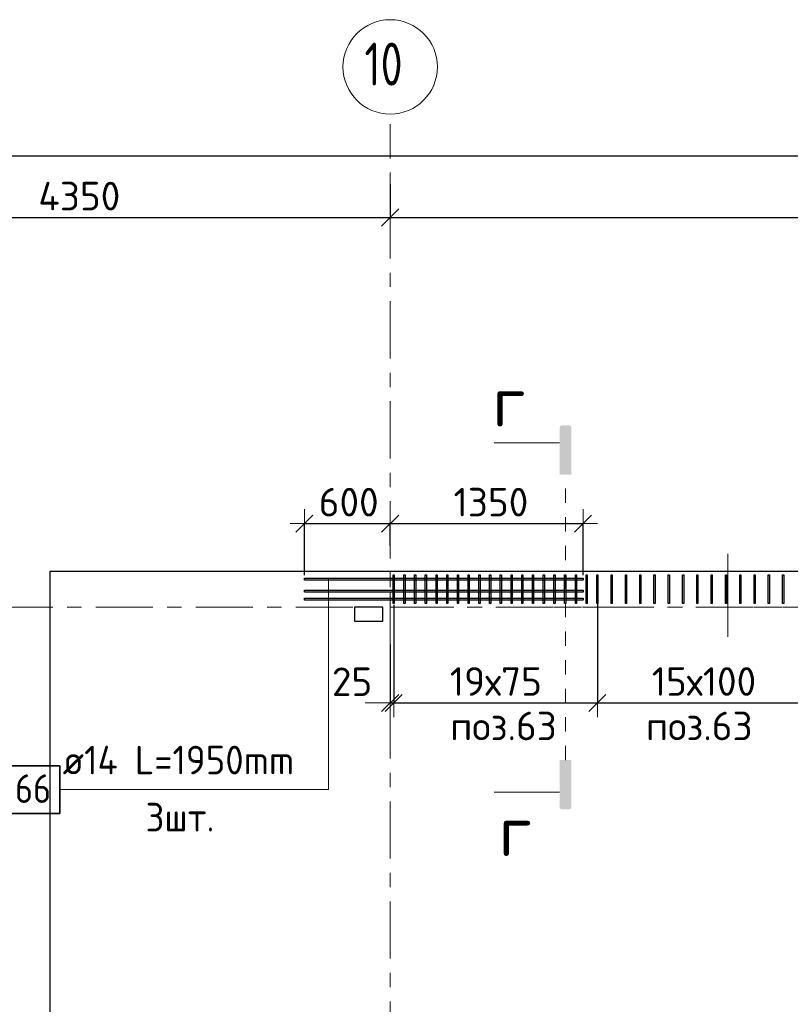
# Model space of a CAD drawing. Header units: metres. Extents: x -38 to 97, y -15 to 21.
# Tile 7 of 230: x 23.44 to 28.83, y 13.62 to 20.51. Entities that reach past the tile are written whole.
import ezdxf

# ---------------------------------------------------------------- set-up
doc = ezdxf.new("R2010")
doc.units = ezdxf.units.M
doc.header["$PDMODE"] = 65
for name, pattern in [('______11', [0.5, 0.4, -0.05, 0, -0.05]), ('______2', [0.0405, 0.03, -0.0105]), ('______3', [0.075, 0.06, -0.015]), ('______5', [1.1, 0.8, -0.1, 0.1, -0.1]), ('______9', [0.015, 0, -0.015])]:
    doc.linetypes.add(name, pattern=pattern)
for name, color, linetype, lineweight in [('XR$2$Осевая линия (1)', 7, '______5', 13), ('XR$2$Размерная линия (1)', 7, 'Continuous', 13), ('XR$5$Арм.стержн. Доп. арматура', 180, 'Continuous', 35), ('XR$5$Арм.стержн. Хомут', 240, 'Continuous', 35), ('XR$5$Балка (1)', 7, '______3', 13), ('XR$5$Перекрытие (1)', 7, 'Continuous', 35), ('XR$5$Размерная линия (1)', 7, 'Continuous', 13), ('XR$5$Текст_ общее_1', 7, 'Continuous', 13)]:
    doc.layers.add(name, color=color, linetype=linetype, lineweight=lineweight)
doc.styles.add('ISOCPEUR', font='txt')
doc.dimstyles.new('DIMSTYLE_3', dxfattribs={"dimtxt": 0.2, "dimasz": 0.2, "dimexe": 0, "dimexo": 0, "dimgap": 0.1, "dimtad": 2, "dimdec": 0, "dimlfac": 1000, "dimrnd": 5, "dimzin": 12, "dimdsep": 46, "dimtxsty": 'ISOCPEUR', "dimblk1": 'ALL_ML_STRICH', "dimblk2": 'ALL_ML_STRICH', "dimsah": 1, "dimcen": 0, "dimclrd": 7, "dimclre": 256, "dimclrt": 7, "dimadec": 0, "dimazin": 0, "dimtfac": 1, "dimtdec": 0, "dimtix": 1, "dimtmove": 2, "dimatfit": 3, "dimfxl": 0, "dimtzin": 0, "dimlwd": 0, "dimlwe": -3, "dimarcsym": 0})
doc.dimstyles.new('DIMSTYLE_36', dxfattribs={"dimtxt": 0.2, "dimasz": 0.2, "dimexe": 0, "dimexo": 0, "dimgap": 0.1, "dimtad": 2, "dimdec": 0, "dimlfac": 1000, "dimrnd": 5, "dimzin": 12, "dimdsep": 46, "dimtxsty": 'ISOCPEUR', "dimblk1": 'ALL_ML_STRICH', "dimblk2": 'ALL_ML_STRICH', "dimsah": 1, "dimcen": 0, "dimclrd": 7, "dimclre": 256, "dimclrt": 7, "dimadec": 0, "dimazin": 0, "dimtfac": 1, "dimtdec": 0, "dimtix": 1, "dimtmove": 2, "dimatfit": 3, "dimfxl": 0, "dimtvp": 1.2, "dimtzin": 0, "dimlwd": 0, "dimlwe": -3, "dimarcsym": 0})

# ---------------------------------------------------------------- blocks, each defined once
blk = doc.blocks.new('ALL_ML_STRICH')
at = {"color": 0, "linetype": 'ByBlock', "lineweight": -2}
for p, q in [((0, -0.5), (0, 0.5)), ((-1, 0), (0.5, 0)), ((-0.3, -0.3), (0.3, 0.3))]:
    blk.add_line(p, q, dxfattribs=at)
blk = doc.blocks.new('*D11')
at = {"layer": 'DEFPOINTS', "color": 7, "linetype": 'Continuous', "lineweight": 13, "transparency": 33554687}
for p in [(0.5, 19.5574), (0.5, 19.3768), (61.6, 17.1197)]:
    blk.add_point(p, dxfattribs=at)
at = {"layer": 'XR$2$Размерная линия (1)', "color": 9, "linetype": 'Continuous', "lineweight": -2, "true_color": 0xc7c7c7, "transparency": 33554687}
for p, q in [((0.5, 19.3568), (0.5, 19.5574)), ((61.6, 17.1397), (61.6, 19.5574))]:
    blk.add_line(p, q, dxfattribs=at)
at = {"layer": 'XR$2$Размерная линия (1)', "color": 7, "linetype": 'Continuous', "lineweight": -2, "transparency": 33554687}
blk.add_line((0.5, 19.5574), (61.6, 19.5574), dxfattribs=at)
at = {"layer": 'XR$2$Размерная линия (1)', "color": 7, "linetype": 'Continuous', "lineweight": 13, "transparency": 33554687, "xscale": 0.2, "yscale": 0.2, "zscale": 0.2, "rotation": 180}
blk.add_blockref('ALL_ML_STRICH', (0.5, 19.5574), dxfattribs=at)
at = {"layer": 'XR$2$Размерная линия (1)', "color": 7, "linetype": 'Continuous', "lineweight": 13, "transparency": 33554687, "xscale": 0.2, "yscale": 0.2, "zscale": 0.2}
blk.add_blockref('ALL_ML_STRICH', (61.6, 19.5574), dxfattribs=at)
at = {"layer": 'XR$2$Размерная линия (1)', "color": 7, "linetype": 'Continuous', "lineweight": 13, "transparency": 33554687, "insert": (31.1, 19.7074), "char_height": 0.2, "width": 1, "attachment_point": 5, "style": 'ISOCPEUR'}
blk.add_mtext('\\A1;{61100}', dxfattribs=at)
blk = doc.blocks.new('*D31')
at = {"layer": 'DEFPOINTS', "color": 7, "linetype": 'Continuous', "lineweight": 13, "transparency": 33554687}
for p in [(21.68, 19.379), (26.03, 19.379), (21.68, 19.1261)]:
    blk.add_point(p, dxfattribs=at)
at = {"layer": 'XR$2$Размерная линия (1)', "color": 9, "linetype": 'Continuous', "lineweight": -2, "true_color": 0xc7c7c7, "transparency": 33554687}
for p, q in [((21.68, 19.359), (21.68, 19.1261)), ((26.03, 19.359), (26.03, 19.1261))]:
    blk.add_line(p, q, dxfattribs=at)
at = {"layer": 'XR$2$Размерная линия (1)', "color": 7, "linetype": 'Continuous', "lineweight": -2, "transparency": 33554687}
blk.add_line((21.68, 19.1261), (26.03, 19.1261), dxfattribs=at)
at = {"layer": 'XR$2$Размерная линия (1)', "color": 7, "linetype": 'Continuous', "lineweight": 13, "transparency": 33554687, "xscale": 0.2, "yscale": 0.2, "zscale": 0.2, "rotation": 180}
blk.add_blockref('ALL_ML_STRICH', (21.68, 19.1261), dxfattribs=at)
at = {"layer": 'XR$2$Размерная линия (1)', "color": 7, "linetype": 'Continuous', "lineweight": 13, "transparency": 33554687, "xscale": 0.2, "yscale": 0.2, "zscale": 0.2}
blk.add_blockref('ALL_ML_STRICH', (26.03, 19.1261), dxfattribs=at)
at = {"layer": 'XR$2$Размерная линия (1)', "color": 7, "linetype": 'Continuous', "lineweight": 13, "transparency": 33554687, "insert": (23.855, 19.2761), "char_height": 0.2, "width": 0.8, "attachment_point": 5, "style": 'ISOCPEUR'}
blk.add_mtext('\\A1;{4350}', dxfattribs=at)
blk = doc.blocks.new('*D32')
at = {"layer": 'DEFPOINTS', "color": 7, "linetype": 'Continuous', "lineweight": 13, "transparency": 33554687}
for p in [(26.03, 19.379), (26.03, 19.1261), (32.55, 19.1352)]:
    blk.add_point(p, dxfattribs=at)
at = {"layer": 'XR$2$Размерная линия (1)', "color": 9, "linetype": 'Continuous', "lineweight": -2, "true_color": 0xc7c7c7, "transparency": 33554687}
for p, q in [((26.03, 19.359), (26.03, 19.1261)), ((32.55, 19.1261), (32.55, 19.1261))]:
    blk.add_line(p, q, dxfattribs=at)
at = {"layer": 'XR$2$Размерная линия (1)', "color": 7, "linetype": 'Continuous', "lineweight": -2, "transparency": 33554687}
blk.add_line((26.03, 19.1261), (32.55, 19.1261), dxfattribs=at)
at = {"layer": 'XR$2$Размерная линия (1)', "color": 7, "linetype": 'Continuous', "lineweight": 13, "transparency": 33554687, "xscale": 0.2, "yscale": 0.2, "zscale": 0.2, "rotation": 180}
blk.add_blockref('ALL_ML_STRICH', (26.03, 19.1261), dxfattribs=at)
at = {"layer": 'XR$2$Размерная линия (1)', "color": 7, "linetype": 'Continuous', "lineweight": 13, "transparency": 33554687, "xscale": 0.2, "yscale": 0.2, "zscale": 0.2}
blk.add_blockref('ALL_ML_STRICH', (32.55, 19.1261), dxfattribs=at)
at = {"layer": 'XR$2$Размерная линия (1)', "color": 7, "linetype": 'Continuous', "lineweight": 13, "transparency": 33554687, "insert": (29.3, 19.2761), "char_height": 0.2, "width": 0.8, "attachment_point": 5, "style": 'ISOCPEUR'}
blk.add_mtext('\\A1;{6520}', dxfattribs=at)
blk = doc.blocks.new('*D613')
at = {"layer": 'DEFPOINTS', "color": 7, "linetype": 'Continuous', "lineweight": 13, "transparency": 33554687}
for p in [(25.43, 16.9842), (26.03, 16.8115), (25.43, 16.6022)]:
    blk.add_point(p, dxfattribs=at)
at = {"layer": 'XR$5$Размерная линия (1)', "color": 9, "linetype": 'Continuous', "lineweight": -2, "true_color": 0xc7c7c7, "transparency": 33554687}
for p, q in [((25.43, 16.6222), (25.43, 16.9842)), ((26.03, 16.8315), (26.03, 16.9842))]:
    blk.add_line(p, q, dxfattribs=at)
at = {"layer": 'XR$5$Размерная линия (1)', "color": 7, "linetype": 'Continuous', "lineweight": -2, "transparency": 33554687}
blk.add_line((25.43, 16.9842), (26.03, 16.9842), dxfattribs=at)
at = {"layer": 'XR$5$Размерная линия (1)', "color": 7, "linetype": 'Continuous', "lineweight": 13, "transparency": 33554687, "xscale": 0.2, "yscale": 0.2, "zscale": 0.2, "rotation": 180}
blk.add_blockref('ALL_ML_STRICH', (25.43, 16.9842), dxfattribs=at)
at = {"layer": 'XR$5$Размерная линия (1)', "color": 7, "linetype": 'Continuous', "lineweight": 13, "transparency": 33554687, "xscale": 0.2, "yscale": 0.2, "zscale": 0.2}
blk.add_blockref('ALL_ML_STRICH', (26.03, 16.9842), dxfattribs=at)
at = {"layer": 'XR$5$Размерная линия (1)', "color": 7, "linetype": 'Continuous', "lineweight": 13, "transparency": 33554687, "insert": (25.74, 17.1342), "char_height": 0.2, "width": 0.6, "attachment_point": 5, "style": 'ISOCPEUR'}
blk.add_mtext('\\A1;{600}', dxfattribs=at)
blk = doc.blocks.new('*D614')
at = {"layer": 'DEFPOINTS', "color": 7, "linetype": 'Continuous', "lineweight": 13, "transparency": 33554687}
for p in [(26.03, 16.9842), (26.03, 16.8115), (27.38, 16.6022)]:
    blk.add_point(p, dxfattribs=at)
at = {"layer": 'XR$5$Размерная линия (1)', "color": 9, "linetype": 'Continuous', "lineweight": -2, "true_color": 0xc7c7c7, "transparency": 33554687}
for p, q in [((26.03, 16.8315), (26.03, 16.9842)), ((27.38, 16.6222), (27.38, 16.9842))]:
    blk.add_line(p, q, dxfattribs=at)
at = {"layer": 'XR$5$Размерная линия (1)', "color": 7, "linetype": 'Continuous', "lineweight": -2, "transparency": 33554687}
blk.add_line((26.03, 16.9842), (27.38, 16.9842), dxfattribs=at)
at = {"layer": 'XR$5$Размерная линия (1)', "color": 7, "linetype": 'Continuous', "lineweight": 13, "transparency": 33554687, "xscale": 0.2, "yscale": 0.2, "zscale": 0.2, "rotation": 180}
blk.add_blockref('ALL_ML_STRICH', (26.03, 16.9842), dxfattribs=at)
at = {"layer": 'XR$5$Размерная линия (1)', "color": 7, "linetype": 'Continuous', "lineweight": 13, "transparency": 33554687, "xscale": 0.2, "yscale": 0.2, "zscale": 0.2}
blk.add_blockref('ALL_ML_STRICH', (27.38, 16.9842), dxfattribs=at)
at = {"layer": 'XR$5$Размерная линия (1)', "color": 7, "linetype": 'Continuous', "lineweight": 13, "transparency": 33554687, "insert": (26.735, 17.1342), "char_height": 0.2, "width": 0.8, "attachment_point": 5, "style": 'ISOCPEUR'}
blk.add_mtext('\\A1;{1350}', dxfattribs=at)
blk = doc.blocks.new('*D625')
at = {"layer": 'DEFPOINTS', "color": 7, "linetype": 'Continuous', "lineweight": 13, "transparency": 33554687}
for p in [(26.055, 16.4363), (26.03, 16.1571), (26.03, 15.7293)]:
    blk.add_point(p, dxfattribs=at)
at = {"layer": 'XR$5$Размерная линия (1)', "color": 9, "linetype": 'Continuous', "lineweight": -2, "true_color": 0xc7c7c7, "transparency": 33554687}
for p, q in [((26.055, 16.4163), (26.055, 15.7293)), ((26.03, 16.1371), (26.03, 15.7293))]:
    blk.add_line(p, q, dxfattribs=at)
at = {"layer": 'XR$5$Размерная линия (1)', "color": 7, "linetype": 'Continuous', "lineweight": -2, "transparency": 33554687}
blk.add_line((26.03, 15.7293), (26.055, 15.7293), dxfattribs=at)
at = {"layer": 'XR$5$Размерная линия (1)', "color": 7, "linetype": 'Continuous', "lineweight": 13, "transparency": 33554687, "xscale": 0.2, "yscale": 0.2, "zscale": 0.2}
blk.add_blockref('ALL_ML_STRICH', (26.055, 15.7293), dxfattribs=at)
at = {"layer": 'XR$5$Размерная линия (1)', "color": 7, "linetype": 'Continuous', "lineweight": 13, "transparency": 33554687, "xscale": 0.2, "yscale": 0.2, "zscale": 0.2, "rotation": 180}
blk.add_blockref('ALL_ML_STRICH', (26.03, 15.7293), dxfattribs=at)
at = {"layer": 'XR$5$Размерная линия (1)', "color": 7, "linetype": 'Continuous', "lineweight": 13, "transparency": 33554687, "insert": (25.7636, 15.8774), "char_height": 0.2, "width": 0.4, "attachment_point": 5, "style": 'ISOCPEUR'}
blk.add_mtext('\\A1;{25}', dxfattribs=at)
blk = doc.blocks.new('*D626')
at = {"layer": 'DEFPOINTS', "color": 7, "linetype": 'Continuous', "lineweight": 13, "transparency": 33554687}
for p in [(27.48, 16.4805), (26.055, 16.4363), (26.055, 15.7293)]:
    blk.add_point(p, dxfattribs=at)
at = {"layer": 'XR$5$Размерная линия (1)', "color": 9, "linetype": 'Continuous', "lineweight": -2, "true_color": 0xc7c7c7, "transparency": 33554687}
for p, q in [((26.055, 16.4163), (26.055, 15.7293)), ((27.48, 16.4605), (27.48, 15.7293))]:
    blk.add_line(p, q, dxfattribs=at)
at = {"layer": 'XR$5$Размерная линия (1)', "color": 7, "linetype": 'Continuous', "lineweight": -2, "transparency": 33554687}
blk.add_line((26.055, 15.7293), (27.48, 15.7293), dxfattribs=at)
at = {"layer": 'XR$5$Размерная линия (1)', "color": 7, "linetype": 'Continuous', "lineweight": 13, "transparency": 33554687, "xscale": 0.2, "yscale": 0.2, "zscale": 0.2, "rotation": 180}
blk.add_blockref('ALL_ML_STRICH', (26.055, 15.7293), dxfattribs=at)
at = {"layer": 'XR$5$Размерная линия (1)', "color": 7, "linetype": 'Continuous', "lineweight": 13, "transparency": 33554687, "xscale": 0.2, "yscale": 0.2, "zscale": 0.2}
blk.add_blockref('ALL_ML_STRICH', (27.48, 15.7293), dxfattribs=at)
at = {"layer": 'XR$5$Размерная линия (1)', "color": 7, "linetype": 'Continuous', "lineweight": 13, "transparency": 33554687, "insert": (26.4475, 15.9793), "char_height": 0.2, "width": 0.01, "attachment_point": 1, "line_spacing_factor": 0.60241, "style": 'ISOCPEUR'}
blk.add_mtext('19х75', dxfattribs=at)
blk = doc.blocks.new('*D627')
at = {"layer": 'DEFPOINTS', "color": 7, "linetype": 'Continuous', "lineweight": 13, "transparency": 33554687}
for p in [(27.48, 16.4805), (28.98, 16.4609), (27.48, 15.7293)]:
    blk.add_point(p, dxfattribs=at)
at = {"layer": 'XR$5$Размерная линия (1)', "color": 9, "linetype": 'Continuous', "lineweight": -2, "true_color": 0xc7c7c7, "transparency": 33554687}
for p, q in [((27.48, 16.4605), (27.48, 15.7293)), ((28.98, 16.4409), (28.98, 15.7293))]:
    blk.add_line(p, q, dxfattribs=at)
at = {"layer": 'XR$5$Размерная линия (1)', "color": 7, "linetype": 'Continuous', "lineweight": -2, "transparency": 33554687}
blk.add_line((27.48, 15.7293), (28.98, 15.7293), dxfattribs=at)
at = {"layer": 'XR$5$Размерная линия (1)', "color": 7, "linetype": 'Continuous', "lineweight": 13, "transparency": 33554687, "xscale": 0.2, "yscale": 0.2, "zscale": 0.2, "rotation": 180}
blk.add_blockref('ALL_ML_STRICH', (27.48, 15.7293), dxfattribs=at)
at = {"layer": 'XR$5$Размерная линия (1)', "color": 7, "linetype": 'Continuous', "lineweight": 13, "transparency": 33554687, "xscale": 0.2, "yscale": 0.2, "zscale": 0.2}
blk.add_blockref('ALL_ML_STRICH', (28.98, 15.7293), dxfattribs=at)
at = {"layer": 'XR$5$Размерная линия (1)', "color": 7, "linetype": 'Continuous', "lineweight": 13, "transparency": 33554687, "insert": (27.86, 15.9793), "char_height": 0.2, "width": 0.01, "attachment_point": 1, "line_spacing_factor": 0.60241, "style": 'ISOCPEUR'}
blk.add_mtext('15х100', dxfattribs=at)

msp = doc.modelspace()

# ---------------------------------------------------------------- hatches: boundary and pattern name
at = {"linetype": 'Continuous', "lineweight": 25, "true_color": 0x000000, "transparency": 33554687}
for points in [[(27.2153, 17.6543), (27.2158, 17.6568), (27.2166, 17.6592), (27.2178, 17.6615), (27.2192, 17.6636), (27.2209, 17.6655), (27.2228, 17.6672), (27.2249, 17.6686), (27.2272, 17.6698), (27.2296, 17.6706), (27.2321, 17.6711), (27.2347, 17.6713), (27.2792, 17.6713), (27.2818, 17.6711), (27.2843, 17.6706), (27.2867, 17.6698), (27.289, 17.6686), (27.2911, 17.6672), (27.293, 17.6655), (27.2947, 17.6636), (27.2961, 17.6615), (27.2973, 17.6592), (27.2981, 17.6568), (27.2986, 17.6543), (27.2987, 17.6517), (27.2987, 17.3267), (27.2151, 17.3267), (27.2151, 17.6517)], [(27.2153, 15.0013), (27.2151, 15.0038), (27.2151, 15.3288), (27.2987, 15.3288), (27.2987, 15.0038), (27.2986, 15.0013), (27.2981, 14.9988), (27.2973, 14.9964), (27.2961, 14.9941), (27.2947, 14.9919), (27.293, 14.99), (27.2911, 14.9883), (27.289, 14.9869), (27.2867, 14.9858), (27.2843, 14.985), (27.2818, 14.9845), (27.2792, 14.9843), (27.2347, 14.9843), (27.2321, 14.9845), (27.2296, 14.985), (27.2272, 14.9858), (27.2249, 14.9869), (27.2228, 14.9883), (27.2209, 14.99), (27.2192, 14.9919), (27.2178, 14.9941), (27.2166, 14.9964), (27.2158, 14.9988)]]:
    msp.add_hatch(color=18, dxfattribs=at).paths.add_polyline_path(points, flags=16)

# ---------------------------------------------------------------- linework, layer by layer
at = {"color": 7, "linetype": 'Continuous', "lineweight": 13, "transparency": 33554687}
for p, q in [((27.2151, 17.5497), (26.7584, 17.5497)), ((27.2151, 15.1058), (26.7584, 15.1058))]:
    msp.add_line(p, q, dxfattribs=at)
at = {"color": 7, "linetype": '______9', "lineweight": 13, "transparency": 33554687}
msp.add_line((27.2569, 15.3288), (27.2569, 17.3267), dxfattribs=at)
at = {"color": 52, "linetype": 'Continuous', "lineweight": 13, "transparency": 33554687}
msp.add_line((28.3922, 16.7719), (28.3922, 16.192), dxfattribs=at)
msp.add_line((28.3922, 16.7719), (28.3922, 16.192), dxfattribs=at)
at = {"layer": 'XR$2$Осевая линия (1)', "color": 253, "linetype": '______11', "lineweight": 13, "true_color": 0xa0a0a0, "transparency": 33554687}
for p, q in [((26.03, 8.34), (26.03, 19.78)), ((-2.63, 16.4), (62.6, 16.4))]:
    msp.add_line(p, q, dxfattribs=at)
at = {"layer": 'XR$2$Осевая линия (1)', "color": 7, "linetype": 'Continuous', "lineweight": 13, "transparency": 33554687}
msp.add_circle((26.0304, 20.1801), 0.3304, dxfattribs=at)
at = {"layer": 'XR$5$Арм.стержн. Доп. арматура', "color": 7, "linetype": 'Continuous', "lineweight": 13, "transparency": 33554687}
for p, q in [((25.5984, 15.1228), (25.5984, 16.5952)), ((25.5984, 15.1228), (25.5984, 16.5103)), ((25.5984, 15.1228), (25.5984, 16.4552)), ((23.7184, 15.1228), (25.5984, 15.1228))]:
    msp.add_line(p, q, dxfattribs=at)
at = {"layer": 'XR$5$Арм.стержн. Доп. арматура', "color": 7, "linetype": 'Continuous', "lineweight": 25, "transparency": 33554687}
for points in [[(25.43, 16.6022), (27.38, 16.6022), (27.38, 16.5882), (25.43, 16.5882), (25.43, 16.6022)], [(25.43, 16.5173), (27.38, 16.5173), (27.38, 16.5033), (25.43, 16.5033), (25.43, 16.5173)], [(25.43, 16.4622), (27.38, 16.4622), (27.38, 16.4482), (25.43, 16.4482), (25.43, 16.4622)]]:
    msp.add_lwpolyline(points, dxfattribs=at)
at = {"layer": 'XR$5$Арм.стержн. Доп. арматура', "color": 7, "linetype": 'Continuous', "lineweight": 35, "transparency": 33554687}
msp.add_lwpolyline([(23.3717, 14.9562), (23.7184, 14.9562), (23.7184, 15.2895), (23.3717, 15.2895), (23.3717, 14.9562)], dxfattribs=at)
at = {"layer": 'XR$5$Арм.стержн. Хомут', "color": 40, "linetype": 'Continuous', "lineweight": 25, "transparency": 33554687}
for points in [[(26.051, 16.4252), (26.051, 16.6253), (26.059, 16.6253), (26.059, 16.4252), (26.051, 16.4252)], [(26.126, 16.4252), (26.126, 16.6253), (26.134, 16.6253), (26.134, 16.4252), (26.126, 16.4252)], [(26.201, 16.4252), (26.201, 16.6253), (26.209, 16.6253), (26.209, 16.4252), (26.201, 16.4252)], [(26.276, 16.4252), (26.276, 16.6253), (26.284, 16.6253), (26.284, 16.4252), (26.276, 16.4252)], [(26.351, 16.4252), (26.351, 16.6253), (26.359, 16.6253), (26.359, 16.4252), (26.351, 16.4252)], [(26.426, 16.4252), (26.426, 16.6253), (26.434, 16.6253), (26.434, 16.4252), (26.426, 16.4252)], [(26.501, 16.4252), (26.501, 16.6253), (26.509, 16.6253), (26.509, 16.4252), (26.501, 16.4252)], [(26.576, 16.4252), (26.576, 16.6253), (26.584, 16.6253), (26.584, 16.4252), (26.576, 16.4252)], [(26.651, 16.4252), (26.651, 16.6253), (26.659, 16.6253), (26.659, 16.4252), (26.651, 16.4252)], [(26.726, 16.4252), (26.726, 16.6253), (26.734, 16.6253), (26.734, 16.4252), (26.726, 16.4252)], [(26.801, 16.4252), (26.801, 16.6253), (26.809, 16.6253), (26.809, 16.4252), (26.801, 16.4252)], [(26.876, 16.4252), (26.876, 16.6253), (26.884, 16.6253), (26.884, 16.4252), (26.876, 16.4252)], [(26.951, 16.4252), (26.951, 16.6253), (26.959, 16.6253), (26.959, 16.4252), (26.951, 16.4252)], [(27.026, 16.4252), (27.026, 16.6253), (27.034, 16.6253), (27.034, 16.4252), (27.026, 16.4252)], [(27.101, 16.4252), (27.101, 16.6253), (27.109, 16.6253), (27.109, 16.4252), (27.101, 16.4252)], [(27.176, 16.4252), (27.176, 16.6253), (27.184, 16.6253), (27.184, 16.4252), (27.176, 16.4252)], [(27.251, 16.4252), (27.251, 16.6253), (27.259, 16.6253), (27.259, 16.4252), (27.251, 16.4252)], [(27.326, 16.4252), (27.326, 16.6253), (27.334, 16.6253), (27.334, 16.4252), (27.326, 16.4252)], [(27.401, 16.4252), (27.401, 16.6253), (27.409, 16.6253), (27.409, 16.4252), (27.401, 16.4252)], [(27.476, 16.4252), (27.476, 16.6253), (27.484, 16.6253), (27.484, 16.4252), (27.476, 16.4252)], [(27.576, 16.4252), (27.576, 16.6253), (27.584, 16.6253), (27.584, 16.4252), (27.576, 16.4252)], [(27.676, 16.4252), (27.676, 16.6253), (27.684, 16.6253), (27.684, 16.4252), (27.676, 16.4252)], [(27.776, 16.4252), (27.776, 16.6253), (27.784, 16.6253), (27.784, 16.4252), (27.776, 16.4252)], [(27.876, 16.4252), (27.876, 16.6253), (27.884, 16.6253), (27.884, 16.4252), (27.876, 16.4252)], [(27.976, 16.4252), (27.976, 16.6253), (27.984, 16.6253), (27.984, 16.4252), (27.976, 16.4252)], [(28.076, 16.4252), (28.076, 16.6253), (28.084, 16.6253), (28.084, 16.4252), (28.076, 16.4252)], [(28.176, 16.4252), (28.176, 16.6253), (28.184, 16.6253), (28.184, 16.4252), (28.176, 16.4252)], [(28.276, 16.4252), (28.276, 16.6253), (28.284, 16.6253), (28.284, 16.4252), (28.276, 16.4252)], [(28.376, 16.4252), (28.376, 16.6253), (28.384, 16.6253), (28.384, 16.4252), (28.376, 16.4252)], [(28.476, 16.4252), (28.476, 16.6253), (28.484, 16.6253), (28.484, 16.4252), (28.476, 16.4252)], [(28.576, 16.4252), (28.576, 16.6253), (28.584, 16.6253), (28.584, 16.4252), (28.576, 16.4252)], [(28.676, 16.4252), (28.676, 16.6253), (28.684, 16.6253), (28.684, 16.4252), (28.676, 16.4252)], [(28.776, 16.4252), (28.776, 16.6253), (28.784, 16.6253), (28.784, 16.4252), (28.776, 16.4252)]]:
    msp.add_lwpolyline(points, dxfattribs=at)
at = {"layer": 'XR$5$Балка (1)', "color": 7, "linetype": '______2', "lineweight": 18, "transparency": 33554687}
for p, q in [((26.03, 16.4002), (26.03, 16.6502)), ((32.675, 16.4002), (26.03, 16.4002))]:
    msp.add_line(p, q, dxfattribs=at)
at = {"layer": 'XR$5$Перекрытие (1)', "color": 7, "linetype": 'Continuous', "lineweight": 25, "transparency": 33554687}
for p, q in [((23.6503, 11.7903), (23.6503, 16.6502)), ((23.6503, 16.6502), (29.0501, 16.6502)), ((25.98, 16.4003), (25.78, 16.4002)), ((25.78, 16.4002), (25.78, 16.3003)), ((25.98, 16.3004), (25.98, 16.4003)), ((25.78, 16.3003), (25.98, 16.3004))]:
    msp.add_line(p, q, dxfattribs=at)
at = {"layer": 'XR$5$Перекрытие (1)', "color": 7, "linetype": '______2', "lineweight": 18, "transparency": 33554687}
msp.add_line((26.03, 16.6502), (23.6503, 16.6502), dxfattribs=at)

# ---------------------------------------------------------------- texts
at = {"color": 7, "linetype": 'Continuous', "lineweight": 13, "transparency": 33554687, "char_height": 0.35, "width": 0.381111, "attachment_point": 5, "style": 'ISOCPEUR'}
for insert in [(26.8611, 17.8388), (26.9055, 14.8336)]:
    msp.add_mtext('\\A1;{\\fISOCPEUR|i0|b0;\\H0.350000;\\W1.000000;\\C7;г}\\P', dxfattribs=dict(at, insert=insert))
at = {"layer": 'XR$2$Осевая линия (1)', "color": 7, "linetype": 'Continuous', "lineweight": 13, "transparency": 33554687, "insert": (25.8504, 20.0496), "char_height": 0.3, "width": 0.472281, "attachment_point": 7, "style": 'ISOCPEUR'}
msp.add_mtext('\\W0.75;10', dxfattribs=at)
at = {"layer": 'XR$5$Арм.стержн. Доп. арматура', "color": 7, "linetype": 'Continuous', "lineweight": 25, "transparency": 33554687, "char_height": 0.2, "attachment_point": 7, "style": 'ISOCPEUR'}
for s, insert, width in [('\\W0.94;ø14 L=1950mm ', (23.7384, 15.2295), 1.933176), ('\\W0.87;66', (23.4051, 15.0295), 0.367208), ('\\W0.94;3шт. ', (24.3184, 14.8295), 0.774191)]:
    msp.add_mtext(s, dxfattribs=dict(at, insert=insert, width=width))
at = {"layer": 'XR$5$Текст_ общее_1', "color": 7, "linetype": 'Continuous', "lineweight": 13, "transparency": 33554687, "char_height": 0.2, "width": 0.844937, "attachment_point": 5, "style": 'ISOCPEUR'}
for insert in [(26.823, 15.568), (28.193, 15.568)]:
    msp.add_mtext('\\A1;{\\fISOCPEUR|i0|b0;\\H0.200000;\\W1.000000;\\C7;поз.63}\\P', dxfattribs=dict(at, insert=insert))

# ---------------------------------------------------------------- dimensions: what is measured, and where the dimension line sits
at = {"layer": 'XR$2$Размерная линия (1)', "color": 7, "linetype": 'Continuous', "lineweight": 13, "transparency": 33554687}
for base, p1, p2, picture, middle in [((61.6, 19.5574), (0.5, 19.3568), (61.6, 17.1397), '*D11', (31.1, 19.7074)), ((26.03, 19.1261), (21.68, 19.359), (26.03, 19.359), '*D31', (23.855, 19.2761)), ((32.55, 19.1261), (26.03, 19.359), (32.55, 19.1261), '*D32', (29.3, 19.2761))]:
    dim = msp.add_linear_dim(base=base, p1=p1, p2=p2, dimstyle='DIMSTYLE_3', override={"dimpost": '<>', "dimclrd": 7, "dimclre": 9, "dimclrt": 7, "dimlwd": 0, "dimlwe": 65533}, dxfattribs=at)
    dim.commit()
    dim.dimension.update_dxf_attribs({"geometry": picture, "text_midpoint": middle, "dimtype": 160})
at = {"layer": 'XR$5$Размерная линия (1)', "color": 7, "linetype": 'Continuous', "lineweight": 13, "transparency": 33554687}
for base, p1, p2, dimstyle, picture, middle in [((26.03, 16.9842), (25.43, 16.6222), (26.03, 16.8315), 'DIMSTYLE_3', '*D613', (25.74, 17.1342)), ((27.38, 16.9842), (26.03, 16.8315), (27.38, 16.6222), 'DIMSTYLE_3', '*D614', (26.735, 17.1342)), ((26.055, 15.7293), (26.03, 16.1371), (26.055, 16.4163), 'DIMSTYLE_36', '*D625', (25.7636, 15.8774))]:
    dim = msp.add_linear_dim(base=base, p1=p1, p2=p2, dimstyle=dimstyle, override={"dimpost": '<>', "dimclrd": 7, "dimclre": 9, "dimclrt": 7, "dimlwd": 0, "dimlwe": 65533}, dxfattribs=at)
    dim.commit()
    dim.dimension.update_dxf_attribs({"geometry": picture, "text_midpoint": middle, "dimtype": 160})
for base, p1, p2, text, picture, middle in [((27.48, 15.7293), (26.055, 16.4163), (27.48, 16.4605), '19х75', '*D626', (26.7675, 15.8293)), ((28.98, 15.7293), (27.48, 16.4605), (28.98, 16.4409), '15х100', '*D627', (28.23, 15.8293))]:
    dim = msp.add_linear_dim(base=base, p1=p1, p2=p2, text=text, dimstyle='DIMSTYLE_3', override={"dimpost": '<>', "dimclrd": 7, "dimclre": 9, "dimclrt": 7, "dimlwd": 0, "dimlwe": 65533}, dxfattribs=at)
    dim.commit()
    dim.dimension.update_dxf_attribs({"geometry": picture, "text_midpoint": middle, "dimtype": 160})

doc.saveas('drawing.dxf')
